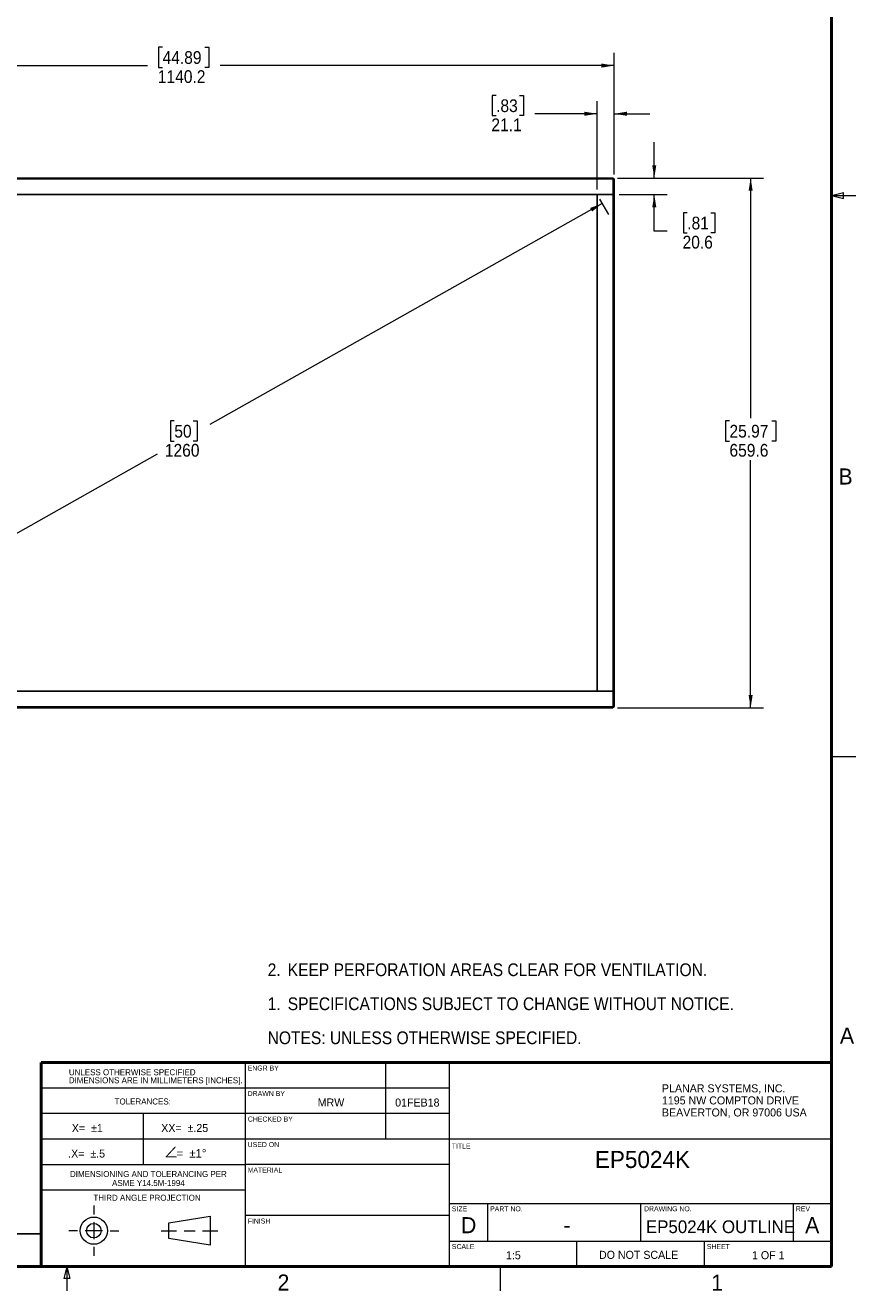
# Model space of a CAD drawing. Header units: millimetres. Extents: x 19 to 844, y 7 to 552.
# Tile 70 of 81: x 637 to 844, y 7 to 322. Entities that reach past the tile are written whole.
import ezdxf

# ---------------------------------------------------------------- set-up
doc = ezdxf.new("R2010")
doc.units = ezdxf.units.MM
doc.styles.add('SLDTEXTSTYLE0', font='ARIAL.TTF', dxfattribs={"width": 0.948})
doc.styles.add('SLDTEXTSTYLE1', font='SYMBOL.TTF')
doc.styles.add('SLDTEXTSTYLE2', font='GOTHIC.TTF', dxfattribs={"width": 0.913})
doc.dimstyles.new('SLDDIMSTYLE0', dxfattribs={"dimtxt": 3.175, "dimasz": 3.175, "dimexe": 0, "dimexo": 0.0625, "dimgap": 0.79375, "dimtad": 0, "dimtih": 1, "dimtoh": 1, "dimdec": 1, "dimlfac": 5, "dimrnd": 1e-09, "dimzin": 12, "dimdsep": 46, "dimtxsty": 'SLDTEXTSTYLE2', "dimsah": 1, "dimcen": 0.09, "dimadec": 0, "dimazin": 3, "dimtfac": 1, "dimtdec": 1, "dimtofl": 0, "dimtmove": 0, "dimatfit": 3, "dimfxl": 1, "dimfrac": 2, "dimtolj": 1, "dimtzin": 12, "dimarcsym": 0})
doc.dimstyles.new('SLDDIMSTYLE1', dxfattribs={"dimtxt": 3.175, "dimasz": 3.175, "dimexe": 0, "dimexo": 0.0625, "dimgap": 0.79375, "dimtad": 0, "dimtih": 1, "dimtoh": 1, "dimdec": 1, "dimlfac": 5, "dimrnd": 1e-09, "dimzin": 12, "dimdsep": 46, "dimtxsty": 'SLDTEXTSTYLE2', "dimsah": 1, "dimcen": 0.09, "dimadec": 0, "dimazin": 3, "dimtfac": 1, "dimtdec": 1, "dimtmove": 0, "dimatfit": 0, "dimfxl": 1, "dimfrac": 2, "dimtolj": 1, "dimtzin": 12, "dimarcsym": 0})
doc.dimstyles.new('SLDDIMSTYLE2', dxfattribs={"dimtxt": 3.175, "dimasz": 3.175, "dimexe": 0, "dimexo": 0.0625, "dimgap": 0.79375, "dimtad": 0, "dimtih": 1, "dimtoh": 1, "dimdec": 0, "dimlfac": 5, "dimrnd": 1e-09, "dimzin": 12, "dimdsep": 46, "dimtxsty": 'SLDTEXTSTYLE2', "dimsah": 1, "dimcen": 0.09, "dimadec": 0, "dimazin": 3, "dimtfac": 1, "dimtdec": 0, "dimtofl": 0, "dimtmove": 0, "dimatfit": 3, "dimfxl": 1, "dimfrac": 2, "dimtolj": 1, "dimtzin": 12, "dimarcsym": 0})

# ---------------------------------------------------------------- blocks, each defined once
blk = doc.blocks.new('SW_NOTE_1')
at = {"color": 0, "linetype": 'Continuous', "lineweight": 0, "char_height": 2, "attachment_point": 1, "style": 'SLDTEXTSTYLE0'}
for s, insert in [('PLANAR SYSTEMS, INC.', (0, 2.58)), ('1195 NW COMPTON DRIVE', (0, -0.42)), ('BEAVERTON, OR 97006 USA', (0, -3.42))]:
    blk.add_mtext(s, dxfattribs=dict(at, insert=insert))
blk = doc.blocks.new('SW_NOTE_2')
at = {"color": 0, "linetype": 'Continuous', "lineweight": 0, "char_height": 1.5, "attachment_point": 2, "style": 'SLDTEXTSTYLE0'}
for s, insert in [('DIMENSIONING AND TOLERANCING PER', (19.8, 1.93)), ('ASME Y14.5M-1994', (19.8, -0.32))]:
    blk.add_mtext(s, dxfattribs=dict(at, insert=insert))
blk = doc.blocks.new('SW_NOTE_3')
at = {"color": 0, "linetype": 'Continuous', "lineweight": 0, "char_height": 1.5, "attachment_point": 1, "style": 'SLDTEXTSTYLE0'}
for s, insert in [('UNLESS OTHERWISE SPECIFIED', (0, 1.93)), ('DIMENSIONS ARE IN MILLIMETERS [INCHES].', (0, -0.07))]:
    blk.add_mtext(s, dxfattribs=dict(at, insert=insert))
blk = doc.blocks.new('SW_NOTE_4')
at = {"color": 0, "linetype": 'Continuous', "lineweight": 0, "attachment_point": 3}
for s, insert, char_height, style in [('Ð', (2.98, 3.47), 2.65, 'SLDTEXTSTYLE1'), ('=  ±1°', (10.22, 2.9), 2.117, 'SLDTEXTSTYLE0')]:
    blk.add_mtext(s, dxfattribs=dict(at, insert=insert, char_height=char_height, style=style))
blk = doc.blocks.new('SW_NOTE_5')
at = {"color": 0, "linetype": 'Continuous', "lineweight": 0, "char_height": 3.175, "attachment_point": 1, "style": 'SLDTEXTSTYLE2'}
for s, insert in [('2.', (-5, 4.06)), ('KEEP PERFORATION AREAS CLEAR FOR VENTILATION.', (0, 4.06)), ('1.', (-5, -4.41)), ('SPECIFICATIONS SUBJECT TO CHANGE WITHOUT NOTICE.', (0, -4.41)), ('NOTES: UNLESS OTHERWISE SPECIFIED.', (-5, -12.88))]:
    blk.add_mtext(s, dxfattribs=dict(at, insert=insert))
blk = doc.blocks.new('_D')
at = {"color": 7, "linetype": 'Continuous', "lineweight": 18}
for p, q in [((671.57, 316.34), (670.6, 316.34)), ((670.6, 316.34), (670.6, 311.3)), ((682.13, 316.34), (683.09, 316.34)), ((683.09, 316.34), (683.09, 311.3)), ((556, 284.64), (556, 314.94)), ((784.04, 284.64), (784.04, 314.94)), ((556, 311.77), (667.82, 311.77)), ((670.6, 311.3), (671.57, 311.3)), ((683.09, 311.3), (682.13, 311.3)), ((784.04, 311.77), (685.88, 311.77))]:
    blk.add_line(p, q, dxfattribs=at)
for points in [[(556, 311.77), (559.17, 311.26), (559.17, 312.28)], [(784.04, 311.77), (780.86, 312.28), (780.86, 311.26)]]:
    blk.add_solid(points, dxfattribs=at)
at = {"color": 7, "linetype": 'Continuous', "lineweight": 18, "char_height": 3.175, "attachment_point": 1, "style": 'SLDTEXTSTYLE2'}
for s, insert in [('44.89', (671.57, 315.36)), ('1140.2', (670.4, 310.61))]:
    blk.add_mtext(s, dxfattribs=dict(at, insert=insert))
blk = doc.blocks.new('_D_1')
at = {"color": 7, "linetype": 'Continuous', "lineweight": 18}
for p, q in [((754.64, 304.34), (753.67, 304.34)), ((753.67, 304.34), (753.67, 299.3)), ((760.5, 304.34), (761.47, 304.34)), ((761.47, 304.34), (761.47, 299.3)), ((779.81, 280.92), (779.81, 302.94)), ((784.04, 284.64), (784.04, 302.94)), ((779.81, 299.77), (764.25, 299.77)), ((784.04, 299.77), (792.93, 299.77)), ((753.67, 299.3), (754.64, 299.3)), ((761.47, 299.3), (760.5, 299.3))]:
    blk.add_line(p, q, dxfattribs=at)
for points in [[(779.81, 299.77), (776.63, 300.28), (776.63, 299.26)], [(784.04, 299.77), (787.21, 299.26), (787.21, 300.28)]]:
    blk.add_solid(points, dxfattribs=at)
at = {"color": 7, "linetype": 'Continuous', "lineweight": 18, "char_height": 3.175, "attachment_point": 1, "style": 'SLDTEXTSTYLE2'}
for s, insert in [('.83', (754.64, 303.36)), ('21.1', (753.46, 298.61))]:
    blk.add_mtext(s, dxfattribs=dict(at, insert=insert))
blk = doc.blocks.new('_D_2')
at = {"color": 7, "linetype": 'Continuous', "lineweight": 18}
for p, q in [((784.91, 283.77), (821.21, 283.77)), ((818.04, 283.77), (818.04, 223.94)), ((812.76, 223.29), (811.79, 223.29)), ((811.79, 223.29), (811.79, 218.25)), ((823.31, 223.29), (824.28, 223.29)), ((824.28, 223.29), (824.28, 218.25)), ((811.79, 218.25), (812.76, 218.25)), ((824.28, 218.25), (823.31, 218.25)), ((818.04, 151.85), (818.04, 213.5)), ((784.91, 151.85), (821.21, 151.85))]:
    blk.add_line(p, q, dxfattribs=at)
for points in [[(818.04, 283.77), (817.53, 280.59), (818.54, 280.59)], [(818.04, 151.85), (818.54, 155.02), (817.53, 155.02)]]:
    blk.add_solid(points, dxfattribs=at)
at = {"color": 7, "linetype": 'Continuous', "lineweight": 18, "char_height": 3.175, "attachment_point": 1, "style": 'SLDTEXTSTYLE2'}
for s, insert in [('25.97', (812.76, 222.31)), ('659.6', (812.76, 217.56))]:
    blk.add_mtext(s, dxfattribs=dict(at, insert=insert))
blk = doc.blocks.new('_D_3')
at = {"color": 7, "linetype": 'Continuous', "lineweight": 18}
for p, q in [((794.04, 283.77), (794.04, 292.66)), ((784.91, 283.77), (797.21, 283.77)), ((785.31, 279.65), (797.21, 279.65)), ((794.04, 270.55), (794.04, 279.65)), ((802.25, 275.13), (801.28, 275.13)), ((801.28, 275.13), (801.28, 270.09)), ((808.12, 275.13), (809.08, 275.13)), ((809.08, 275.13), (809.08, 270.09)), ((797.21, 270.55), (794.04, 270.55)), ((801.28, 270.09), (802.25, 270.09)), ((809.08, 270.09), (808.12, 270.09))]:
    blk.add_line(p, q, dxfattribs=at)
for points in [[(794.04, 283.77), (794.54, 286.94), (793.53, 286.94)], [(794.04, 279.65), (793.53, 276.47), (794.54, 276.47)]]:
    blk.add_solid(points, dxfattribs=at)
at = {"color": 7, "linetype": 'Continuous', "lineweight": 18, "char_height": 3.175, "attachment_point": 1, "style": 'SLDTEXTSTYLE2'}
for s, insert in [('.81', (802.25, 274.14)), ('20.6', (801.08, 269.39))]:
    blk.add_mtext(s, dxfattribs=dict(at, insert=insert))
blk = doc.blocks.new('_D_4')
at = {"color": 7, "linetype": 'Continuous', "lineweight": 18}
for p, q in [((781.07, 277.42), (683.36, 222.38)), ((780.43, 278.54), (782.62, 274.65)), ((674.5, 223.29), (673.53, 223.29)), ((673.53, 223.29), (673.53, 218.25)), ((679.19, 223.29), (680.16, 223.29)), ((680.16, 223.29), (680.16, 218.25)), ((673.53, 218.25), (674.5, 218.25)), ((680.16, 218.25), (679.19, 218.25)), ((561.48, 153.74), (670.34, 215.05)), ((560.85, 154.86), (563.04, 150.97))]:
    blk.add_line(p, q, dxfattribs=at)
for points in [[(781.07, 277.42), (778.05, 276.3), (778.55, 275.42)], [(561.48, 153.74), (564.49, 154.85), (563.99, 155.74)]]:
    blk.add_solid(points, dxfattribs=at)
at = {"color": 7, "linetype": 'Continuous', "lineweight": 18, "char_height": 3.175, "attachment_point": 1, "style": 'SLDTEXTSTYLE2'}
for s, insert in [('50', (674.5, 222.31)), ('1260', (672.15, 217.56))]:
    blk.add_mtext(s, dxfattribs=dict(at, insert=insert))

msp = doc.modelspace()

# ---------------------------------------------------------------- linework, layer by layer
at = {"color": 7, "linetype": 'Continuous', "lineweight": 50}
for p, q in [((838.2, 546.1), (838.2, 12.7)), ((641.35, 12.7), (641.35, 63.5)), ((641.35, 63.5), (838.2, 63.5)), ((25.4, 12.7), (838.2, 12.7))]:
    msp.add_line(p, q, dxfattribs=at)
at = {"color": 7, "linetype": 'Continuous', "lineweight": 25}
for p, q in [((556.396, 283.769), (783.636, 283.769)), ((783.636, 283.769), (783.636, 283.569)), ((783.636, 283.569), (556.396, 283.569)), ((783.836, 279.649), (783.836, 283.369)), ((784.036, 283.369), (783.836, 283.369)), ((784.036, 279.649), (784.036, 283.369)), ((783.836, 279.649), (556.196, 279.649)), ((779.81, 279.649), (783.836, 279.649)), ((779.81, 155.965), (779.81, 279.649)), ((784.036, 279.649), (783.836, 279.649)), ((783.836, 155.965), (783.836, 279.649)), ((784.036, 279.649), (784.036, 155.965)), ((556.196, 155.965), (783.836, 155.965)), ((783.836, 155.965), (779.81, 155.965)), ((783.836, 155.965), (783.836, 152.249)), ((784.036, 155.965), (783.836, 155.965)), ((784.036, 152.249), (784.036, 155.965)), ((783.636, 152.049), (556.396, 152.049)), ((556.396, 151.849), (783.636, 151.849)), ((783.636, 152.049), (783.636, 151.849)), ((783.836, 152.249), (784.036, 152.249)), ((641.35, 20.837), (491.795, 20.837))]:
    msp.add_line(p, q, dxfattribs=at)
at = {"color": 7, "linetype": 'Continuous', "lineweight": 18}
for p, q in [((838.2, 279.4), (841.2, 280.15)), ((838.2, 279.4), (841.2, 278.65)), ((838.2, 279.4), (844.2, 279.4)), ((841.2, 278.65), (841.2, 280.15)), ((838.2, 139.7), (844.2, 139.7)), ((692.15, 63.5), (692.15, 12.7)), ((727.075, 63.5), (727.075, 44.45)), ((742.95, 63.5), (742.95, 12.7)), ((692.15, 57.15), (641.35, 57.15)), ((742.95, 57.15), (692.15, 57.15)), ((692.15, 50.8), (641.35, 50.8)), ((666.75, 50.8), (666.75, 38.1)), ((742.95, 50.8), (692.15, 50.8)), ((692.15, 44.45), (641.35, 44.45)), ((838.2, 44.45), (692.15, 44.45)), ((641.35, 38.1), (692.15, 38.1)), ((742.95, 38.1), (692.15, 38.1)), ((692.15, 31.75), (641.35, 31.75)), ((742.95, 28.448), (838.2, 28.448)), ((752.475, 28.448), (752.475, 19.05)), ((790.575, 28.448), (790.575, 19.05)), ((828.675, 19.05), (828.675, 28.448)), ((654.451, 27.895), (654.451, 25.685)), ((673.12, 23.589), (683.464, 25.228)), ((683.464, 25.228), (683.464, 18.065)), ((742.95, 25.4), (692.15, 25.4)), ((654.451, 23.78), (654.451, 19.513)), ((673.12, 19.703), (673.12, 23.589)), ((650.412, 21.646), (648.202, 21.646)), ((656.584, 21.646), (652.317, 21.646)), ((658.489, 21.646), (660.699, 21.646)), ((671.215, 21.646), (675.025, 21.646)), ((683.464, 18.065), (673.12, 19.703)), ((676.93, 21.646), (679.654, 21.646)), ((681.559, 21.646), (685.369, 21.646)), ((742.95, 19.05), (838.2, 19.05)), ((774.7, 19.05), (774.7, 12.7)), ((806.45, 19.05), (806.45, 12.7)), ((654.451, 17.608), (654.451, 15.398)), ((647.7, 12.7), (646.95, 9.7)), ((647.7, 12.7), (647.7, 6.7)), ((647.7, 12.7), (648.45, 9.7)), ((755.65, 12.7), (755.65, 6.7)), ((648.45, 9.7), (646.95, 9.7))]:
    msp.add_line(p, q, dxfattribs=at)
for radius in [3.4, 1.81]:
    msp.add_circle((654.451, 21.646), radius, dxfattribs=at)
at = {"color": 7, "linetype": 'Continuous', "lineweight": 25}
for centre, radius, start, end in [((783.636, 283.369), 0.4, 0, 90), ((783.636, 283.369), 0.2, 0.00069, 90.00102), ((783.636, 152.249), 0.2, 269.99828, 0.00001), ((783.636, 152.249), 0.4, 270, 0)]:
    msp.add_arc(centre, radius, start, end, dxfattribs=at)

# ---------------------------------------------------------------- block references
at = {"color": 7, "linetype": 'Continuous', "lineweight": 0}
for name, p in [('SW_NOTE_5', (702.746, 84.144)), ('SW_NOTE_3', (648.236, 59.919)), ('SW_NOTE_1', (795.947, 55.506)), ('SW_NOTE_4', (672.251, 39.065)), ('SW_NOTE_2', (648.245, 34.575))]:
    msp.add_blockref(name, p, dxfattribs=at)

# ---------------------------------------------------------------- texts
at = {"color": 7, "linetype": 'Continuous', "lineweight": 0, "style": 'SLDTEXTSTYLE0'}
for s, insert, char_height, attachment_point in [('B', (841.674, 211.448), 4, 2), ('A', (842.036, 72.224), 4, 2), ('ENGR BY', (692.765, 62.767), 1.25, 1), ('TOLERANCES:', (666.637, 54.567), 1.5, 2), ('DRAWN BY', (692.769, 56.42), 1.25, 1), ('MRW', (713.52, 54.568), 2, 2), ('01FEB18 ', (735.029, 54.555), 2, 2), ('X=  ±1', (648.975, 48.188), 2, 1), ('XX=  ±.25', (671.244, 48.21), 2, 1), ('CHECKED BY', (692.815, 50.066), 1.25, 1), ('.X=  ±.5', (648.065, 41.84), 2, 1), ('USED ON', (692.767, 43.72), 1.25, 1), ('TITLE', (743.591, 43.343), 1.25, 1), ('EP5024K', (791.09, 41.489), 4.2333, 2), ('MATERIAL', (692.759, 37.369), 1.25, 1), ('THIRD ANGLE PROJECTION', (667.698, 30.592), 1.5, 2), ('SIZE', (743.623, 27.717), 1.25, 1), ('PART NO.', (753.139, 27.716), 1.25, 1), ('DRAWING NO.', (791.485, 27.729), 1.25, 1), ('REV', (829.289, 27.717), 1.25, 1), ('FINISH', (692.772, 24.671), 1.25, 1), ('D', (747.801, 25.014), 4, 2), (' - ', (771.543, 25.047), 4, 2), ('EP5024K OUTLINE', (810.531, 24.214), 3.175, 2), ('A', (833.366, 25.021), 4, 2), ('SCALE', (743.622, 18.317), 1.25, 1), ('1:5', (758.941, 16.522), 2, 2), ('DO NOT SCALE', (790.133, 16.627), 2, 2), ('SHEET', (807.122, 18.318), 1.25, 1), ('1 OF 1', (822.429, 16.538), 2, 2), ('2', (701.679, 10.744), 4, 2), ('1', (809.689, 10.724), 4, 2)]:
    msp.add_mtext(s, dxfattribs=dict(at, insert=insert, char_height=char_height, attachment_point=attachment_point))

# ---------------------------------------------------------------- dimensions: what is measured, and where the dimension line sits
at = {"color": 7, "linetype": 'Continuous', "lineweight": 18}
for base, p1, dimstyle, picture, middle in [((784.036, 311.769), (555.996, 283.369), 'SLDDIMSTYLE0', '_D', (676.847, 311.769)), ((784.036, 299.769), (779.81, 279.649), 'SLDDIMSTYLE1', '_D_1', (757.57, 299.769))]:
    dim = msp.add_linear_dim(base=base, p1=p1, p2=(784.036, 283.369), dimstyle=dimstyle, dxfattribs=at)
    dim.commit()
    dim.dimension.update_dxf_attribs({"geometry": picture, "text_midpoint": middle, "dimtype": 160})
for base, p1, p2, angle, dimstyle, picture, middle in [((794.036, 279.649), (783.636, 283.769), (784.036, 279.649), 90, 'SLDDIMSTYLE1', '_D_3', (794.036, 270.553)), ((818.036, 151.849), (783.636, 283.769), (783.636, 151.849), 90, 'SLDDIMSTYLE0', '_D_2', (818.036, 218.718)), ((781.065, 277.42), (560.222, 155.965), (779.81, 279.649), 29.3906, 'SLDDIMSTYLE2', '_D_4', (676.847, 218.718))]:
    dim = msp.add_linear_dim(base=base, p1=p1, p2=p2, angle=angle, dimstyle=dimstyle, dxfattribs=at)
    dim.commit()
    dim.dimension.update_dxf_attribs({"geometry": picture, "text_midpoint": middle, "dimtype": 160})

doc.saveas('drawing.dxf')
